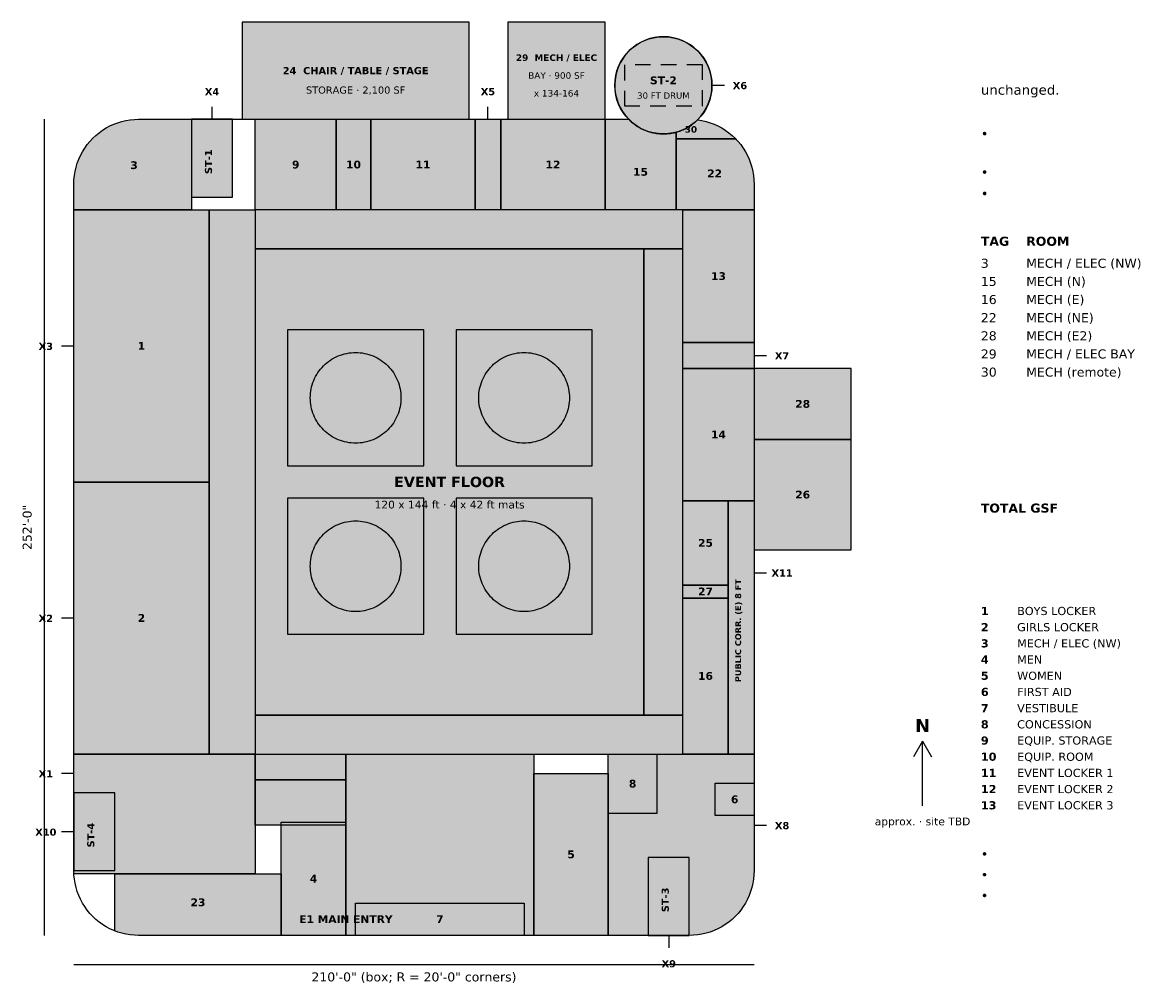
# Model space of a CAD drawing. Header units: feet. Extents: x -16 to 326, y -15 to 282.
import ezdxf
from ezdxf.enums import TextEntityAlignment as Align

# ---------------------------------------------------------------- set-up
doc = ezdxf.new("R2010")
doc.units = ezdxf.units.FT
doc.header["$MEASUREMENT"] = 0
for name, color, linetype in [('A-ANNEX', 7, 'Continuous'), ('A-ANNO-DIMS', 7, 'Continuous'), ('A-ANNO-TEXT', 7, 'Continuous'), ('A-EXIT', 7, 'Continuous'), ('A-ROOM', 7, 'Continuous'), ('A-STAIR', 7, 'Continuous'), ('A-WALL-EXT', 7, 'Continuous')]:
    doc.layers.add(name, color=color, linetype=linetype)
doc.styles.add('KS-BOLD', font='DejaVuSans-Bold.ttf')
doc.styles.add('KS-REG', font='DejaVuSans.ttf')

msp = doc.modelspace()

# ---------------------------------------------------------------- hatches: boundary and pattern name
at = {"layer": 'A-ANNEX', "true_color": 0x8e949b}
for points in [[(122, 252), (122, 282), (52, 282), (52, 252), (122, 252)], [(240, 119.09), (240, 175.09), (210, 175.09), (210, 119.09), (240, 119.09)]]:
    msp.add_hatch(color=7, dxfattribs=at).paths.add_polyline_path(points)
at = {"layer": 'A-ANNEX', "true_color": 0xa55a5a}
msp.add_hatch(color=7, dxfattribs=at).paths.add_polyline_path([(164, 252), (164, 282), (134, 282), (134, 252), (164, 252)])
at = {"layer": 'A-ROOM', "true_color": 0xdad6c9}
for points in [[(0, 224), (0, 232), (0.04, 233.31), (0.17, 234.61), (0.38, 235.9), (0.68, 237.18), (1.06, 238.43), (1.52, 239.65), (2.06, 240.85), (2.68, 242), (3.37, 243.11), (4.13, 244.18), (4.96, 245.19), (5.86, 246.14), (6.81, 247.04), (7.82, 247.87), (8.89, 248.63), (10, 249.32), (11.15, 249.94), (12.35, 250.48), (13.57, 250.94), (14.82, 251.32), (16.1, 251.62), (17.39, 251.83), (18.69, 251.96), (20, 252), (36.33, 252), (36.33, 227.92), (36.33, 224), (0, 224)], [(56, 224), (56, 252), (81, 252), (81, 224), (56, 224)], [(81, 224), (81, 252), (91.71, 252), (91.71, 224), (81, 224)], [(91.71, 224), (91.71, 252), (123.85, 252), (123.85, 224), (91.71, 224)], [(131.85, 224), (131.85, 252), (163.99, 252), (163.99, 224), (131.85, 224)], [(185.92, 224), (163.99, 224), (163.99, 252), (171.29, 252), (171.39, 251.89), (171.66, 251.64), (171.93, 251.39), (172.2, 251.14), (172.48, 250.9), (172.77, 250.67), (173.06, 250.45), (173.36, 250.24), (173.67, 250.03), (173.98, 249.83), (174.29, 249.63), (174.61, 249.45), (174.93, 249.27), (175.26, 249.1), (175.59, 248.94), (175.92, 248.79), (176.26, 248.64), (176.6, 248.51), (176.95, 248.38), (177.29, 248.26), (177.65, 248.15), (178, 248.04), (178.36, 247.95), (178.71, 247.86), (179.07, 247.79), (179.44, 247.72), (179.8, 247.66), (180.16, 247.61), (180.53, 247.57), (180.9, 247.54), (181.26, 247.52), (181.63, 247.5), (182, 247.5), (182.37, 247.5), (182.74, 247.52), (183.1, 247.54), (183.47, 247.57), (183.84, 247.61), (184.2, 247.66), (184.56, 247.72), (184.93, 247.79), (185.29, 247.86), (185.64, 247.95), (185.92, 248.02), (185.92, 224)], [(185.92, 248.02), (186, 248.04), (186.35, 248.15), (186.71, 248.26), (187.05, 248.38), (187.4, 248.51), (187.74, 248.64), (188.08, 248.79), (188.41, 248.94), (188.74, 249.1), (189.07, 249.27), (189.39, 249.45), (189.71, 249.63), (190.02, 249.83), (190.33, 250.03), (190.64, 250.24), (190.94, 250.45), (191.23, 250.67), (191.52, 250.9), (191.8, 251.14), (192.07, 251.39), (192.34, 251.64), (192.55, 251.84), (192.61, 251.83), (193.9, 251.62), (195.18, 251.32), (196.43, 250.94), (197.65, 250.48), (198.85, 249.94), (200, 249.32), (201.11, 248.63), (202.18, 247.87), (203.19, 247.04), (204.14, 246.14), (204.28, 246), (185.92, 246), (185.92, 248.02)], [(185.92, 224), (185.92, 246), (204.28, 246), (205.04, 245.19), (205.87, 244.18), (206.63, 243.11), (207.32, 242), (207.94, 240.85), (208.48, 239.65), (208.94, 238.43), (209.32, 237.18), (209.62, 235.9), (209.83, 234.61), (209.96, 233.31), (210, 232), (210, 224), (185.92, 224)], [(41.75, 140), (0, 140), (0, 224), (41.75, 224), (41.75, 140)], [(188, 183.09), (188, 224), (210, 224), (210, 183.09), (188, 183.09)], [(188, 134.18), (188, 175.09), (210, 175.09), (210, 134.18), (188, 134.18)], [(240, 153.09), (240, 175.09), (210, 175.09), (210, 153.09), (240, 153.09)], [(240, 153.09), (240, 175.09), (210, 175.09), (210, 153.09), (240, 153.09)], [(240, 119.09), (240, 153.09), (210, 153.09), (210, 119.09), (240, 119.09)], [(240, 119.09), (240, 153.09), (210, 153.09), (210, 119.09), (240, 119.09)], [(41.75, 56), (0, 56), (0, 140), (41.75, 140), (41.75, 56)], [(188, 134.18), (202, 134.18), (202, 108.18), (188, 108.18), (188, 134.18)], [(188, 108.18), (202, 108.18), (202, 104.18), (188, 104.18), (188, 108.18)], [(188, 104.18), (202, 104.18), (202, 56), (188, 56), (188, 104.18)], [(165, 56), (180, 56), (180, 37.67), (165, 37.67), (165, 56)], [(165, 50), (165, 0), (142, 0), (142, 50), (165, 50)], [(198, 37), (198, 47), (210, 47), (210, 37), (198, 37)], [(84, 35), (84, 0), (64, 0), (64, 35), (84, 35)], [(64, 19), (64, 0), (20, 0), (18.69, 0.04), (17.39, 0.17), (16.1, 0.38), (14.82, 0.68), (13.57, 1.06), (12.67, 1.4), (12.67, 19), (64, 19)], [(139, 10), (139, 0), (87, 0), (87, 10), (139, 10)]]:
    msp.add_hatch(color=7, dxfattribs=at).paths.add_polyline_path(points)
at = {"layer": 'A-ROOM', "true_color": 0xefede6}
for points in [[(123.85, 224), (123.85, 252), (131.85, 252), (131.85, 224), (123.85, 224)], [(41.75, 224), (56, 224), (56, 56), (41.75, 56), (41.75, 224)], [(188, 175.09), (188, 183.09), (210, 183.09), (210, 175.09), (188, 175.09)], [(202, 56), (202, 134.18), (210, 134.18), (210, 56), (202, 56)], [(56, 19), (0.03, 19), (0, 20), (12.67, 20), (12.67, 44.08), (0, 44.08), (0, 56), (56, 56), (56, 19)], [(56, 56), (84, 56), (84, 48), (56, 48), (56, 56)], [(142, 56), (142, 0), (84, 0), (84, 56), (142, 56)], [(209.96, 18.69), (209.83, 17.39), (209.62, 16.1), (209.32, 14.82), (208.94, 13.57), (208.48, 12.35), (207.94, 11.15), (207.32, 10), (206.63, 8.89), (205.87, 7.82), (205.04, 6.81), (204.14, 5.86), (203.19, 4.96), (202.18, 4.13), (201.11, 3.37), (200, 2.68), (198.85, 2.06), (197.65, 1.52), (196.43, 1.06), (195.18, 0.68), (193.9, 0.38), (192.61, 0.17), (191.31, 0.04), (190, 0), (190, 24.08), (177.33, 24.08), (177.33, 0), (165, 0), (165, 56), (210, 56), (210, 20), (209.96, 18.69)], [(56, 48), (84, 48), (84, 34), (56, 34), (56, 48)]]:
    msp.add_hatch(color=7, dxfattribs=at).paths.add_polyline_path(points)
at = {"layer": 'A-ROOM', "true_color": 0xe9b4b4}
for points in [[(188, 212), (188, 224), (56, 224), (56, 212), (188, 212)], [(188, 68), (188, 212), (176, 212), (176, 68), (188, 68)], [(188, 56), (188, 68), (56, 68), (56, 56), (188, 56)]]:
    msp.add_hatch(color=7, dxfattribs=at).paths.add_polyline_path(points)
at = {"layer": 'A-ROOM', "true_color": 0xead9b5}
msp.add_hatch(color=7, dxfattribs=at).paths.add_polyline_path([(176, 68), (176, 212), (56, 212), (56, 68), (176, 68)])
at = {"layer": 'A-ROOM', "true_color": 0xf4ecd0}
for points in [[(108, 145), (108, 187), (66, 187), (66, 145), (108, 145)], [(160, 145), (160, 187), (118, 187), (118, 145), (160, 145)], [(108, 93), (108, 135), (66, 135), (66, 93), (108, 93)], [(160, 93), (160, 135), (118, 135), (118, 93), (160, 93)]]:
    msp.add_hatch(color=7, dxfattribs=at).paths.add_polyline_path(points)
at = {"layer": 'A-ROOM', "true_color": 0xc93a3a}
for points in [[(101, 166), (100.98, 165.31), (100.93, 164.63), (100.85, 163.95), (100.73, 163.27), (100.58, 162.6), (100.4, 161.94), (100.18, 161.28), (99.93, 160.64), (99.66, 160.01), (99.35, 159.4), (99.01, 158.8), (98.64, 158.22), (98.24, 157.66), (97.82, 157.12), (97.37, 156.6), (96.9, 156.1), (96.4, 155.63), (95.88, 155.18), (95.34, 154.76), (94.78, 154.36), (94.2, 153.99), (93.6, 153.65), (92.99, 153.34), (92.36, 153.07), (91.72, 152.82), (91.06, 152.6), (90.4, 152.42), (89.73, 152.27), (89.05, 152.15), (88.37, 152.07), (87.69, 152.02), (87, 152), (86.31, 152.02), (85.63, 152.07), (84.95, 152.15), (84.27, 152.27), (83.6, 152.42), (82.94, 152.6), (82.28, 152.82), (81.64, 153.07), (81.01, 153.34), (80.4, 153.65), (79.8, 153.99), (79.22, 154.36), (78.66, 154.76), (78.12, 155.18), (77.6, 155.63), (77.1, 156.1), (76.63, 156.6), (76.18, 157.12), (75.76, 157.66), (75.36, 158.22), (74.99, 158.8), (74.65, 159.4), (74.34, 160.01), (74.07, 160.64), (73.82, 161.28), (73.6, 161.94), (73.42, 162.6), (73.27, 163.27), (73.15, 163.95), (73.07, 164.63), (73.02, 165.31), (73, 166), (73.02, 166.69), (73.07, 167.37), (73.15, 168.05), (73.27, 168.73), (73.42, 169.4), (73.6, 170.06), (73.82, 170.72), (74.07, 171.36), (74.34, 171.99), (74.65, 172.6), (74.99, 173.2), (75.36, 173.78), (75.76, 174.34), (76.18, 174.88), (76.63, 175.4), (77.1, 175.9), (77.6, 176.37), (78.12, 176.82), (78.66, 177.24), (79.22, 177.64), (79.8, 178.01), (80.4, 178.35), (81.01, 178.66), (81.64, 178.93), (82.28, 179.18), (82.94, 179.4), (83.6, 179.58), (84.27, 179.73), (84.95, 179.85), (85.63, 179.93), (86.31, 179.98), (87, 180), (87.69, 179.98), (88.37, 179.93), (89.05, 179.85), (89.73, 179.73), (90.4, 179.58), (91.06, 179.4), (91.72, 179.18), (92.36, 178.93), (92.99, 178.66), (93.6, 178.35), (94.2, 178.01), (94.78, 177.64), (95.34, 177.24), (95.88, 176.82), (96.4, 176.37), (96.9, 175.9), (97.37, 175.4), (97.82, 174.88), (98.24, 174.34), (98.64, 173.78), (99.01, 173.2), (99.35, 172.6), (99.66, 171.99), (99.93, 171.36), (100.18, 170.72), (100.4, 170.06), (100.58, 169.4), (100.73, 168.73), (100.85, 168.05), (100.93, 167.37), (100.98, 166.69), (101, 166)], [(153, 166), (152.98, 165.31), (152.93, 164.63), (152.85, 163.95), (152.73, 163.27), (152.58, 162.6), (152.4, 161.94), (152.18, 161.28), (151.93, 160.64), (151.66, 160.01), (151.35, 159.4), (151.01, 158.8), (150.64, 158.22), (150.24, 157.66), (149.82, 157.12), (149.37, 156.6), (148.9, 156.1), (148.4, 155.63), (147.88, 155.18), (147.34, 154.76), (146.78, 154.36), (146.2, 153.99), (145.6, 153.65), (144.99, 153.34), (144.36, 153.07), (143.72, 152.82), (143.06, 152.6), (142.4, 152.42), (141.73, 152.27), (141.05, 152.15), (140.37, 152.07), (139.69, 152.02), (139, 152), (138.31, 152.02), (137.63, 152.07), (136.95, 152.15), (136.27, 152.27), (135.6, 152.42), (134.94, 152.6), (134.28, 152.82), (133.64, 153.07), (133.01, 153.34), (132.4, 153.65), (131.8, 153.99), (131.22, 154.36), (130.66, 154.76), (130.12, 155.18), (129.6, 155.63), (129.1, 156.1), (128.63, 156.6), (128.18, 157.12), (127.76, 157.66), (127.36, 158.22), (126.99, 158.8), (126.65, 159.4), (126.34, 160.01), (126.07, 160.64), (125.82, 161.28), (125.6, 161.94), (125.42, 162.6), (125.27, 163.27), (125.15, 163.95), (125.07, 164.63), (125.02, 165.31), (125, 166), (125.02, 166.69), (125.07, 167.37), (125.15, 168.05), (125.27, 168.73), (125.42, 169.4), (125.6, 170.06), (125.82, 170.72), (126.07, 171.36), (126.34, 171.99), (126.65, 172.6), (126.99, 173.2), (127.36, 173.78), (127.76, 174.34), (128.18, 174.88), (128.63, 175.4), (129.1, 175.9), (129.6, 176.37), (130.12, 176.82), (130.66, 177.24), (131.22, 177.64), (131.8, 178.01), (132.4, 178.35), (133.01, 178.66), (133.64, 178.93), (134.28, 179.18), (134.94, 179.4), (135.6, 179.58), (136.27, 179.73), (136.95, 179.85), (137.63, 179.93), (138.31, 179.98), (139, 180), (139.69, 179.98), (140.37, 179.93), (141.05, 179.85), (141.73, 179.73), (142.4, 179.58), (143.06, 179.4), (143.72, 179.18), (144.36, 178.93), (144.99, 178.66), (145.6, 178.35), (146.2, 178.01), (146.78, 177.64), (147.34, 177.24), (147.88, 176.82), (148.4, 176.37), (148.9, 175.9), (149.37, 175.4), (149.82, 174.88), (150.24, 174.34), (150.64, 173.78), (151.01, 173.2), (151.35, 172.6), (151.66, 171.99), (151.93, 171.36), (152.18, 170.72), (152.4, 170.06), (152.58, 169.4), (152.73, 168.73), (152.85, 168.05), (152.93, 167.37), (152.98, 166.69), (153, 166)], [(101, 114), (100.98, 113.31), (100.93, 112.63), (100.85, 111.95), (100.73, 111.27), (100.58, 110.6), (100.4, 109.94), (100.18, 109.28), (99.93, 108.64), (99.66, 108.01), (99.35, 107.4), (99.01, 106.8), (98.64, 106.22), (98.24, 105.66), (97.82, 105.12), (97.37, 104.6), (96.9, 104.1), (96.4, 103.63), (95.88, 103.18), (95.34, 102.76), (94.78, 102.36), (94.2, 101.99), (93.6, 101.65), (92.99, 101.34), (92.36, 101.07), (91.72, 100.82), (91.06, 100.6), (90.4, 100.42), (89.73, 100.27), (89.05, 100.15), (88.37, 100.07), (87.69, 100.02), (87, 100), (86.31, 100.02), (85.63, 100.07), (84.95, 100.15), (84.27, 100.27), (83.6, 100.42), (82.94, 100.6), (82.28, 100.82), (81.64, 101.07), (81.01, 101.34), (80.4, 101.65), (79.8, 101.99), (79.22, 102.36), (78.66, 102.76), (78.12, 103.18), (77.6, 103.63), (77.1, 104.1), (76.63, 104.6), (76.18, 105.12), (75.76, 105.66), (75.36, 106.22), (74.99, 106.8), (74.65, 107.4), (74.34, 108.01), (74.07, 108.64), (73.82, 109.28), (73.6, 109.94), (73.42, 110.6), (73.27, 111.27), (73.15, 111.95), (73.07, 112.63), (73.02, 113.31), (73, 114), (73.02, 114.69), (73.07, 115.37), (73.15, 116.05), (73.27, 116.73), (73.42, 117.4), (73.6, 118.06), (73.82, 118.72), (74.07, 119.36), (74.34, 119.99), (74.65, 120.6), (74.99, 121.2), (75.36, 121.78), (75.76, 122.34), (76.18, 122.88), (76.63, 123.4), (77.1, 123.9), (77.6, 124.37), (78.12, 124.82), (78.66, 125.24), (79.22, 125.64), (79.8, 126.01), (80.4, 126.35), (81.01, 126.66), (81.64, 126.93), (82.28, 127.18), (82.94, 127.4), (83.6, 127.58), (84.27, 127.73), (84.95, 127.85), (85.63, 127.93), (86.31, 127.98), (87, 128), (87.69, 127.98), (88.37, 127.93), (89.05, 127.85), (89.73, 127.73), (90.4, 127.58), (91.06, 127.4), (91.72, 127.18), (92.36, 126.93), (92.99, 126.66), (93.6, 126.35), (94.2, 126.01), (94.78, 125.64), (95.34, 125.24), (95.88, 124.82), (96.4, 124.37), (96.9, 123.9), (97.37, 123.4), (97.82, 122.88), (98.24, 122.34), (98.64, 121.78), (99.01, 121.2), (99.35, 120.6), (99.66, 119.99), (99.93, 119.36), (100.18, 118.72), (100.4, 118.06), (100.58, 117.4), (100.73, 116.73), (100.85, 116.05), (100.93, 115.37), (100.98, 114.69), (101, 114)], [(153, 114), (152.98, 113.31), (152.93, 112.63), (152.85, 111.95), (152.73, 111.27), (152.58, 110.6), (152.4, 109.94), (152.18, 109.28), (151.93, 108.64), (151.66, 108.01), (151.35, 107.4), (151.01, 106.8), (150.64, 106.22), (150.24, 105.66), (149.82, 105.12), (149.37, 104.6), (148.9, 104.1), (148.4, 103.63), (147.88, 103.18), (147.34, 102.76), (146.78, 102.36), (146.2, 101.99), (145.6, 101.65), (144.99, 101.34), (144.36, 101.07), (143.72, 100.82), (143.06, 100.6), (142.4, 100.42), (141.73, 100.27), (141.05, 100.15), (140.37, 100.07), (139.69, 100.02), (139, 100), (138.31, 100.02), (137.63, 100.07), (136.95, 100.15), (136.27, 100.27), (135.6, 100.42), (134.94, 100.6), (134.28, 100.82), (133.64, 101.07), (133.01, 101.34), (132.4, 101.65), (131.8, 101.99), (131.22, 102.36), (130.66, 102.76), (130.12, 103.18), (129.6, 103.63), (129.1, 104.1), (128.63, 104.6), (128.18, 105.12), (127.76, 105.66), (127.36, 106.22), (126.99, 106.8), (126.65, 107.4), (126.34, 108.01), (126.07, 108.64), (125.82, 109.28), (125.6, 109.94), (125.42, 110.6), (125.27, 111.27), (125.15, 111.95), (125.07, 112.63), (125.02, 113.31), (125, 114), (125.02, 114.69), (125.07, 115.37), (125.15, 116.05), (125.27, 116.73), (125.42, 117.4), (125.6, 118.06), (125.82, 118.72), (126.07, 119.36), (126.34, 119.99), (126.65, 120.6), (126.99, 121.2), (127.36, 121.78), (127.76, 122.34), (128.18, 122.88), (128.63, 123.4), (129.1, 123.9), (129.6, 124.37), (130.12, 124.82), (130.66, 125.24), (131.22, 125.64), (131.8, 126.01), (132.4, 126.35), (133.01, 126.66), (133.64, 126.93), (134.28, 127.18), (134.94, 127.4), (135.6, 127.58), (136.27, 127.73), (136.95, 127.85), (137.63, 127.93), (138.31, 127.98), (139, 128), (139.69, 127.98), (140.37, 127.93), (141.05, 127.85), (141.73, 127.73), (142.4, 127.58), (143.06, 127.4), (143.72, 127.18), (144.36, 126.93), (144.99, 126.66), (145.6, 126.35), (146.2, 126.01), (146.78, 125.64), (147.34, 125.24), (147.88, 124.82), (148.4, 124.37), (148.9, 123.9), (149.37, 123.4), (149.82, 122.88), (150.24, 122.34), (150.64, 121.78), (151.01, 121.2), (151.35, 120.6), (151.66, 119.99), (151.93, 119.36), (152.18, 118.72), (152.4, 118.06), (152.58, 117.4), (152.73, 116.73), (152.85, 116.05), (152.93, 115.37), (152.98, 114.69), (153, 114)]]:
    msp.add_hatch(color=7, dxfattribs=at).paths.add_polyline_path(points)
at = {"layer": 'A-STAIR', "true_color": 0xb9b3a0}
h = msp.add_hatch(color=7, dxfattribs=at)
edge = h.paths.add_edge_path()
edge.add_arc((182, 262.5), 15, 0, 360)
for points in [[(49, 227.92), (49, 252), (36.33, 252), (36.33, 227.92), (49, 227.92)], [(12.67, 20), (12.67, 44.08), (0, 44.08), (0, 20), (12.67, 20)], [(190, 0), (190, 24.08), (177.33, 24.08), (177.33, 0), (190, 0)]]:
    msp.add_hatch(color=7, dxfattribs=at).paths.add_polyline_path(points)

# ---------------------------------------------------------------- linework, layer by layer
at = {"layer": 'A-ANNEX'}
for points in [[(122, 252), (122, 282), (52, 282), (52, 252), (122, 252)], [(164, 252), (164, 282), (134, 282), (134, 252), (164, 252)], [(240, 119.09), (240, 175.09), (210, 175.09), (210, 119.09), (240, 119.09)]]:
    msp.add_lwpolyline(points, close=True, dxfattribs=at)
at = {"layer": 'A-ANNO-DIMS'}
for p, q in [((-9, 0), (-9, 252)), ((0, -9), (210, -9))]:
    msp.add_line(p, q, dxfattribs=at)
at = {"layer": 'A-ANNO-TEXT'}
for p, q in [((262, 60), (259.2, 55.2)), ((262, 40), (262, 60)), ((262, 60), (264.8, 55.2))]:
    msp.add_line(p, q, dxfattribs=at)
at = {"layer": 'A-EXIT'}
for p, q in [((197, 262.5), (200.84, 262.5)), ((42.67, 252), (42.67, 255.84)), ((127.85, 252), (127.85, 255.84)), ((0, 182), (-3.84, 182)), ((210, 179.09), (213.84, 179.09)), ((210, 112), (213.84, 112)), ((0, 98), (-3.84, 98)), ((0, 50), (-3.84, 50)), ((0, 32), (-3.84, 32)), ((210, 34), (213.84, 34)), ((183.67, 0), (183.67, -3.84))]:
    msp.add_line(p, q, dxfattribs=at)
at = {"layer": 'A-ROOM'}
for points in [[(0, 224), (0, 232), (0.04, 233.31), (0.17, 234.61), (0.38, 235.9), (0.68, 237.18), (1.06, 238.43), (1.52, 239.65), (2.06, 240.85), (2.68, 242), (3.37, 243.11), (4.13, 244.18), (4.96, 245.19), (5.86, 246.14), (6.81, 247.04), (7.82, 247.87), (8.89, 248.63), (10, 249.32), (11.15, 249.94), (12.35, 250.48), (13.57, 250.94), (14.82, 251.32), (16.1, 251.62), (17.39, 251.83), (18.69, 251.96), (20, 252), (36.33, 252), (36.33, 227.92), (36.33, 224), (0, 224)], [(56, 224), (56, 252), (81, 252), (81, 224), (56, 224)], [(81, 224), (81, 252), (91.71, 252), (91.71, 224), (81, 224)], [(91.71, 224), (91.71, 252), (123.85, 252), (123.85, 224), (91.71, 224)], [(123.85, 224), (123.85, 252), (131.85, 252), (131.85, 224), (123.85, 224)], [(131.85, 224), (131.85, 252), (163.99, 252), (163.99, 224), (131.85, 224)], [(185.92, 224), (163.99, 224), (163.99, 252), (171.29, 252), (171.39, 251.89), (171.66, 251.64), (171.93, 251.39), (172.2, 251.14), (172.48, 250.9), (172.77, 250.67), (173.06, 250.45), (173.36, 250.24), (173.67, 250.03), (173.98, 249.83), (174.29, 249.63), (174.61, 249.45), (174.93, 249.27), (175.26, 249.1), (175.59, 248.94), (175.92, 248.79), (176.26, 248.64), (176.6, 248.51), (176.95, 248.38), (177.29, 248.26), (177.65, 248.15), (178, 248.04), (178.36, 247.95), (178.71, 247.86), (179.07, 247.79), (179.44, 247.72), (179.8, 247.66), (180.16, 247.61), (180.53, 247.57), (180.9, 247.54), (181.26, 247.52), (181.63, 247.5), (182, 247.5), (182.37, 247.5), (182.74, 247.52), (183.1, 247.54), (183.47, 247.57), (183.84, 247.61), (184.2, 247.66), (184.56, 247.72), (184.93, 247.79), (185.29, 247.86), (185.64, 247.95), (185.92, 248.02), (185.92, 224)], [(185.92, 248.02), (186, 248.04), (186.35, 248.15), (186.71, 248.26), (187.05, 248.38), (187.4, 248.51), (187.74, 248.64), (188.08, 248.79), (188.41, 248.94), (188.74, 249.1), (189.07, 249.27), (189.39, 249.45), (189.71, 249.63), (190.02, 249.83), (190.33, 250.03), (190.64, 250.24), (190.94, 250.45), (191.23, 250.67), (191.52, 250.9), (191.8, 251.14), (192.07, 251.39), (192.34, 251.64), (192.55, 251.84), (192.61, 251.83), (193.9, 251.62), (195.18, 251.32), (196.43, 250.94), (197.65, 250.48), (198.85, 249.94), (200, 249.32), (201.11, 248.63), (202.18, 247.87), (203.19, 247.04), (204.14, 246.14), (204.28, 246), (185.92, 246), (185.92, 248.02)], [(185.92, 224), (185.92, 246), (204.28, 246), (205.04, 245.19), (205.87, 244.18), (206.63, 243.11), (207.32, 242), (207.94, 240.85), (208.48, 239.65), (208.94, 238.43), (209.32, 237.18), (209.62, 235.9), (209.83, 234.61), (209.96, 233.31), (210, 232), (210, 224), (185.92, 224)], [(41.75, 140), (0, 140), (0, 224), (41.75, 224), (41.75, 140)], [(41.75, 224), (56, 224), (56, 56), (41.75, 56), (41.75, 224)], [(188, 212), (188, 224), (56, 224), (56, 212), (188, 212)], [(188, 183.09), (188, 224), (210, 224), (210, 183.09), (188, 183.09)], [(176, 68), (176, 212), (56, 212), (56, 68), (176, 68)], [(188, 68), (188, 212), (176, 212), (176, 68), (188, 68)], [(108, 145), (108, 187), (66, 187), (66, 145), (108, 145)], [(160, 145), (160, 187), (118, 187), (118, 145), (160, 145)], [(188, 175.09), (188, 183.09), (210, 183.09), (210, 175.09), (188, 175.09)], [(101, 166), (100.98, 165.31), (100.93, 164.63), (100.85, 163.95), (100.73, 163.27), (100.58, 162.6), (100.4, 161.94), (100.18, 161.28), (99.93, 160.64), (99.66, 160.01), (99.35, 159.4), (99.01, 158.8), (98.64, 158.22), (98.24, 157.66), (97.82, 157.12), (97.37, 156.6), (96.9, 156.1), (96.4, 155.63), (95.88, 155.18), (95.34, 154.76), (94.78, 154.36), (94.2, 153.99), (93.6, 153.65), (92.99, 153.34), (92.36, 153.07), (91.72, 152.82), (91.06, 152.6), (90.4, 152.42), (89.73, 152.27), (89.05, 152.15), (88.37, 152.07), (87.69, 152.02), (87, 152), (86.31, 152.02), (85.63, 152.07), (84.95, 152.15), (84.27, 152.27), (83.6, 152.42), (82.94, 152.6), (82.28, 152.82), (81.64, 153.07), (81.01, 153.34), (80.4, 153.65), (79.8, 153.99), (79.22, 154.36), (78.66, 154.76), (78.12, 155.18), (77.6, 155.63), (77.1, 156.1), (76.63, 156.6), (76.18, 157.12), (75.76, 157.66), (75.36, 158.22), (74.99, 158.8), (74.65, 159.4), (74.34, 160.01), (74.07, 160.64), (73.82, 161.28), (73.6, 161.94), (73.42, 162.6), (73.27, 163.27), (73.15, 163.95), (73.07, 164.63), (73.02, 165.31), (73, 166), (73.02, 166.69), (73.07, 167.37), (73.15, 168.05), (73.27, 168.73), (73.42, 169.4), (73.6, 170.06), (73.82, 170.72), (74.07, 171.36), (74.34, 171.99), (74.65, 172.6), (74.99, 173.2), (75.36, 173.78), (75.76, 174.34), (76.18, 174.88), (76.63, 175.4), (77.1, 175.9), (77.6, 176.37), (78.12, 176.82), (78.66, 177.24), (79.22, 177.64), (79.8, 178.01), (80.4, 178.35), (81.01, 178.66), (81.64, 178.93), (82.28, 179.18), (82.94, 179.4), (83.6, 179.58), (84.27, 179.73), (84.95, 179.85), (85.63, 179.93), (86.31, 179.98), (87, 180), (87.69, 179.98), (88.37, 179.93), (89.05, 179.85), (89.73, 179.73), (90.4, 179.58), (91.06, 179.4), (91.72, 179.18), (92.36, 178.93), (92.99, 178.66), (93.6, 178.35), (94.2, 178.01), (94.78, 177.64), (95.34, 177.24), (95.88, 176.82), (96.4, 176.37), (96.9, 175.9), (97.37, 175.4), (97.82, 174.88), (98.24, 174.34), (98.64, 173.78), (99.01, 173.2), (99.35, 172.6), (99.66, 171.99), (99.93, 171.36), (100.18, 170.72), (100.4, 170.06), (100.58, 169.4), (100.73, 168.73), (100.85, 168.05), (100.93, 167.37), (100.98, 166.69), (101, 166)], [(153, 166), (152.98, 165.31), (152.93, 164.63), (152.85, 163.95), (152.73, 163.27), (152.58, 162.6), (152.4, 161.94), (152.18, 161.28), (151.93, 160.64), (151.66, 160.01), (151.35, 159.4), (151.01, 158.8), (150.64, 158.22), (150.24, 157.66), (149.82, 157.12), (149.37, 156.6), (148.9, 156.1), (148.4, 155.63), (147.88, 155.18), (147.34, 154.76), (146.78, 154.36), (146.2, 153.99), (145.6, 153.65), (144.99, 153.34), (144.36, 153.07), (143.72, 152.82), (143.06, 152.6), (142.4, 152.42), (141.73, 152.27), (141.05, 152.15), (140.37, 152.07), (139.69, 152.02), (139, 152), (138.31, 152.02), (137.63, 152.07), (136.95, 152.15), (136.27, 152.27), (135.6, 152.42), (134.94, 152.6), (134.28, 152.82), (133.64, 153.07), (133.01, 153.34), (132.4, 153.65), (131.8, 153.99), (131.22, 154.36), (130.66, 154.76), (130.12, 155.18), (129.6, 155.63), (129.1, 156.1), (128.63, 156.6), (128.18, 157.12), (127.76, 157.66), (127.36, 158.22), (126.99, 158.8), (126.65, 159.4), (126.34, 160.01), (126.07, 160.64), (125.82, 161.28), (125.6, 161.94), (125.42, 162.6), (125.27, 163.27), (125.15, 163.95), (125.07, 164.63), (125.02, 165.31), (125, 166), (125.02, 166.69), (125.07, 167.37), (125.15, 168.05), (125.27, 168.73), (125.42, 169.4), (125.6, 170.06), (125.82, 170.72), (126.07, 171.36), (126.34, 171.99), (126.65, 172.6), (126.99, 173.2), (127.36, 173.78), (127.76, 174.34), (128.18, 174.88), (128.63, 175.4), (129.1, 175.9), (129.6, 176.37), (130.12, 176.82), (130.66, 177.24), (131.22, 177.64), (131.8, 178.01), (132.4, 178.35), (133.01, 178.66), (133.64, 178.93), (134.28, 179.18), (134.94, 179.4), (135.6, 179.58), (136.27, 179.73), (136.95, 179.85), (137.63, 179.93), (138.31, 179.98), (139, 180), (139.69, 179.98), (140.37, 179.93), (141.05, 179.85), (141.73, 179.73), (142.4, 179.58), (143.06, 179.4), (143.72, 179.18), (144.36, 178.93), (144.99, 178.66), (145.6, 178.35), (146.2, 178.01), (146.78, 177.64), (147.34, 177.24), (147.88, 176.82), (148.4, 176.37), (148.9, 175.9), (149.37, 175.4), (149.82, 174.88), (150.24, 174.34), (150.64, 173.78), (151.01, 173.2), (151.35, 172.6), (151.66, 171.99), (151.93, 171.36), (152.18, 170.72), (152.4, 170.06), (152.58, 169.4), (152.73, 168.73), (152.85, 168.05), (152.93, 167.37), (152.98, 166.69), (153, 166)], [(188, 134.18), (188, 175.09), (210, 175.09), (210, 134.18), (188, 134.18)], [(240, 153.09), (240, 175.09), (210, 175.09), (210, 153.09), (240, 153.09)], [(240, 153.09), (240, 175.09), (210, 175.09), (210, 153.09), (240, 153.09)], [(240, 119.09), (240, 153.09), (210, 153.09), (210, 119.09), (240, 119.09)], [(240, 119.09), (240, 153.09), (210, 153.09), (210, 119.09), (240, 119.09)], [(41.75, 56), (0, 56), (0, 140), (41.75, 140), (41.75, 56)], [(108, 93), (108, 135), (66, 135), (66, 93), (108, 93)], [(160, 93), (160, 135), (118, 135), (118, 93), (160, 93)], [(188, 134.18), (202, 134.18), (202, 108.18), (188, 108.18), (188, 134.18)], [(202, 56), (202, 134.18), (210, 134.18), (210, 56), (202, 56)], [(101, 114), (100.98, 113.31), (100.93, 112.63), (100.85, 111.95), (100.73, 111.27), (100.58, 110.6), (100.4, 109.94), (100.18, 109.28), (99.93, 108.64), (99.66, 108.01), (99.35, 107.4), (99.01, 106.8), (98.64, 106.22), (98.24, 105.66), (97.82, 105.12), (97.37, 104.6), (96.9, 104.1), (96.4, 103.63), (95.88, 103.18), (95.34, 102.76), (94.78, 102.36), (94.2, 101.99), (93.6, 101.65), (92.99, 101.34), (92.36, 101.07), (91.72, 100.82), (91.06, 100.6), (90.4, 100.42), (89.73, 100.27), (89.05, 100.15), (88.37, 100.07), (87.69, 100.02), (87, 100), (86.31, 100.02), (85.63, 100.07), (84.95, 100.15), (84.27, 100.27), (83.6, 100.42), (82.94, 100.6), (82.28, 100.82), (81.64, 101.07), (81.01, 101.34), (80.4, 101.65), (79.8, 101.99), (79.22, 102.36), (78.66, 102.76), (78.12, 103.18), (77.6, 103.63), (77.1, 104.1), (76.63, 104.6), (76.18, 105.12), (75.76, 105.66), (75.36, 106.22), (74.99, 106.8), (74.65, 107.4), (74.34, 108.01), (74.07, 108.64), (73.82, 109.28), (73.6, 109.94), (73.42, 110.6), (73.27, 111.27), (73.15, 111.95), (73.07, 112.63), (73.02, 113.31), (73, 114), (73.02, 114.69), (73.07, 115.37), (73.15, 116.05), (73.27, 116.73), (73.42, 117.4), (73.6, 118.06), (73.82, 118.72), (74.07, 119.36), (74.34, 119.99), (74.65, 120.6), (74.99, 121.2), (75.36, 121.78), (75.76, 122.34), (76.18, 122.88), (76.63, 123.4), (77.1, 123.9), (77.6, 124.37), (78.12, 124.82), (78.66, 125.24), (79.22, 125.64), (79.8, 126.01), (80.4, 126.35), (81.01, 126.66), (81.64, 126.93), (82.28, 127.18), (82.94, 127.4), (83.6, 127.58), (84.27, 127.73), (84.95, 127.85), (85.63, 127.93), (86.31, 127.98), (87, 128), (87.69, 127.98), (88.37, 127.93), (89.05, 127.85), (89.73, 127.73), (90.4, 127.58), (91.06, 127.4), (91.72, 127.18), (92.36, 126.93), (92.99, 126.66), (93.6, 126.35), (94.2, 126.01), (94.78, 125.64), (95.34, 125.24), (95.88, 124.82), (96.4, 124.37), (96.9, 123.9), (97.37, 123.4), (97.82, 122.88), (98.24, 122.34), (98.64, 121.78), (99.01, 121.2), (99.35, 120.6), (99.66, 119.99), (99.93, 119.36), (100.18, 118.72), (100.4, 118.06), (100.58, 117.4), (100.73, 116.73), (100.85, 116.05), (100.93, 115.37), (100.98, 114.69), (101, 114)], [(153, 114), (152.98, 113.31), (152.93, 112.63), (152.85, 111.95), (152.73, 111.27), (152.58, 110.6), (152.4, 109.94), (152.18, 109.28), (151.93, 108.64), (151.66, 108.01), (151.35, 107.4), (151.01, 106.8), (150.64, 106.22), (150.24, 105.66), (149.82, 105.12), (149.37, 104.6), (148.9, 104.1), (148.4, 103.63), (147.88, 103.18), (147.34, 102.76), (146.78, 102.36), (146.2, 101.99), (145.6, 101.65), (144.99, 101.34), (144.36, 101.07), (143.72, 100.82), (143.06, 100.6), (142.4, 100.42), (141.73, 100.27), (141.05, 100.15), (140.37, 100.07), (139.69, 100.02), (139, 100), (138.31, 100.02), (137.63, 100.07), (136.95, 100.15), (136.27, 100.27), (135.6, 100.42), (134.94, 100.6), (134.28, 100.82), (133.64, 101.07), (133.01, 101.34), (132.4, 101.65), (131.8, 101.99), (131.22, 102.36), (130.66, 102.76), (130.12, 103.18), (129.6, 103.63), (129.1, 104.1), (128.63, 104.6), (128.18, 105.12), (127.76, 105.66), (127.36, 106.22), (126.99, 106.8), (126.65, 107.4), (126.34, 108.01), (126.07, 108.64), (125.82, 109.28), (125.6, 109.94), (125.42, 110.6), (125.27, 111.27), (125.15, 111.95), (125.07, 112.63), (125.02, 113.31), (125, 114), (125.02, 114.69), (125.07, 115.37), (125.15, 116.05), (125.27, 116.73), (125.42, 117.4), (125.6, 118.06), (125.82, 118.72), (126.07, 119.36), (126.34, 119.99), (126.65, 120.6), (126.99, 121.2), (127.36, 121.78), (127.76, 122.34), (128.18, 122.88), (128.63, 123.4), (129.1, 123.9), (129.6, 124.37), (130.12, 124.82), (130.66, 125.24), (131.22, 125.64), (131.8, 126.01), (132.4, 126.35), (133.01, 126.66), (133.64, 126.93), (134.28, 127.18), (134.94, 127.4), (135.6, 127.58), (136.27, 127.73), (136.95, 127.85), (137.63, 127.93), (138.31, 127.98), (139, 128), (139.69, 127.98), (140.37, 127.93), (141.05, 127.85), (141.73, 127.73), (142.4, 127.58), (143.06, 127.4), (143.72, 127.18), (144.36, 126.93), (144.99, 126.66), (145.6, 126.35), (146.2, 126.01), (146.78, 125.64), (147.34, 125.24), (147.88, 124.82), (148.4, 124.37), (148.9, 123.9), (149.37, 123.4), (149.82, 122.88), (150.24, 122.34), (150.64, 121.78), (151.01, 121.2), (151.35, 120.6), (151.66, 119.99), (151.93, 119.36), (152.18, 118.72), (152.4, 118.06), (152.58, 117.4), (152.73, 116.73), (152.85, 116.05), (152.93, 115.37), (152.98, 114.69), (153, 114)], [(188, 108.18), (202, 108.18), (202, 104.18), (188, 104.18), (188, 108.18)], [(188, 104.18), (202, 104.18), (202, 56), (188, 56), (188, 104.18)], [(188, 56), (188, 68), (56, 68), (56, 56), (188, 56)], [(56, 19), (0.03, 19), (0, 20), (12.67, 20), (12.67, 44.08), (0, 44.08), (0, 56), (56, 56), (56, 19)], [(56, 56), (84, 56), (84, 48), (56, 48), (56, 56)], [(142, 56), (142, 0), (84, 0), (84, 56), (142, 56)], [(209.96, 18.69), (209.83, 17.39), (209.62, 16.1), (209.32, 14.82), (208.94, 13.57), (208.48, 12.35), (207.94, 11.15), (207.32, 10), (206.63, 8.89), (205.87, 7.82), (205.04, 6.81), (204.14, 5.86), (203.19, 4.96), (202.18, 4.13), (201.11, 3.37), (200, 2.68), (198.85, 2.06), (197.65, 1.52), (196.43, 1.06), (195.18, 0.68), (193.9, 0.38), (192.61, 0.17), (191.31, 0.04), (190, 0), (190, 24.08), (177.33, 24.08), (177.33, 0), (165, 0), (165, 56), (210, 56), (210, 20), (209.96, 18.69)], [(165, 56), (180, 56), (180, 37.67), (165, 37.67), (165, 56)], [(56, 48), (84, 48), (84, 34), (56, 34), (56, 48)], [(165, 50), (165, 0), (142, 0), (142, 50), (165, 50)], [(198, 37), (198, 47), (210, 47), (210, 37), (198, 37)], [(84, 35), (84, 0), (64, 0), (64, 35), (84, 35)], [(64, 19), (64, 0), (20, 0), (18.69, 0.04), (17.39, 0.17), (16.1, 0.38), (14.82, 0.68), (13.57, 1.06), (12.67, 1.4), (12.67, 19), (64, 19)], [(139, 10), (139, 0), (87, 0), (87, 10), (139, 10)]]:
    msp.add_lwpolyline(points, close=True, dxfattribs=at)
at = {"layer": 'A-STAIR'}
for p, q in [((170.04, 268.83), (169.96, 268.83)), ((169.96, 268.83), (169.96, 264.03)), ((178.04, 268.83), (173.24, 268.83)), ((186.04, 268.83), (181.24, 268.83)), ((194.04, 268.83), (189.24, 268.83)), ((194.04, 264.17), (194.04, 268.83)), ((169.96, 260.83), (169.96, 256.17)), ((194.04, 256.17), (194.04, 260.97)), ((169.96, 256.17), (174.76, 256.17)), ((177.96, 256.17), (182.76, 256.17)), ((185.96, 256.17), (190.76, 256.17)), ((193.96, 256.17), (194.04, 256.17))]:
    msp.add_line(p, q, dxfattribs=at)
for points in [[(49, 227.92), (49, 252), (36.33, 252), (36.33, 227.92), (49, 227.92)], [(12.67, 20), (12.67, 44.08), (0, 44.08), (0, 20), (12.67, 20)], [(190, 0), (190, 24.08), (177.33, 24.08), (177.33, 0), (190, 0)]]:
    msp.add_lwpolyline(points, close=True, dxfattribs=at)
msp.add_circle((182, 262.5), 15, dxfattribs=at)
at = {"layer": 'A-WALL-EXT'}
for p, q in [((10, 249.32), (11.15, 249.94)), ((11.15, 249.94), (12.35, 250.48)), ((12.35, 250.48), (13.57, 250.94)), ((13.57, 250.94), (14.82, 251.32)), ((14.82, 251.32), (16.1, 251.62)), ((16.1, 251.62), (17.39, 251.83)), ((17.39, 251.83), (18.69, 251.96)), ((18.69, 251.96), (20, 252)), ((20, 252), (171.29, 252)), ((192.61, 251.83), (193.9, 251.62)), ((193.9, 251.62), (195.18, 251.32)), ((195.18, 251.32), (196.43, 250.94)), ((196.43, 250.94), (197.65, 250.48)), ((197.65, 250.48), (198.85, 249.94)), ((198.85, 249.94), (200, 249.32)), ((5.86, 246.14), (6.81, 247.04)), ((6.81, 247.04), (7.82, 247.87)), ((7.82, 247.87), (8.89, 248.63)), ((8.89, 248.63), (10, 249.32)), ((200, 249.32), (201.11, 248.63)), ((201.11, 248.63), (202.18, 247.87)), ((202.18, 247.87), (203.19, 247.04)), ((203.19, 247.04), (204.14, 246.14)), ((2.68, 242), (3.37, 243.11)), ((3.37, 243.11), (4.13, 244.18)), ((4.13, 244.18), (4.96, 245.19)), ((4.96, 245.19), (5.86, 246.14)), ((204.14, 246.14), (205.04, 245.19)), ((205.04, 245.19), (205.87, 244.18)), ((205.87, 244.18), (206.63, 243.11)), ((206.63, 243.11), (207.32, 242)), ((1.06, 238.43), (1.52, 239.65)), ((1.52, 239.65), (2.06, 240.85)), ((2.06, 240.85), (2.68, 242)), ((207.32, 242), (207.94, 240.85)), ((207.94, 240.85), (208.48, 239.65)), ((208.48, 239.65), (208.94, 238.43)), ((0.38, 235.9), (0.68, 237.18)), ((0.68, 237.18), (1.06, 238.43)), ((208.94, 238.43), (209.32, 237.18)), ((209.32, 237.18), (209.62, 235.9)), ((0, 232), (0.04, 233.31)), ((0.04, 233.31), (0.17, 234.61)), ((0.17, 234.61), (0.38, 235.9)), ((209.62, 235.9), (209.83, 234.61)), ((209.83, 234.61), (209.96, 233.31)), ((209.96, 233.31), (210, 232)), ((0, 20), (0, 232)), ((210, 232), (210, 20)), ((0.04, 18.69), (0, 20)), ((0.17, 17.39), (0.04, 18.69)), ((0.38, 16.1), (0.17, 17.39)), ((209.83, 17.39), (209.62, 16.1)), ((209.96, 18.69), (209.83, 17.39)), ((210, 20), (209.96, 18.69)), ((0.68, 14.82), (0.38, 16.1)), ((1.06, 13.57), (0.68, 14.82)), ((209.32, 14.82), (208.94, 13.57)), ((209.62, 16.1), (209.32, 14.82)), ((1.52, 12.35), (1.06, 13.57)), ((2.06, 11.15), (1.52, 12.35)), ((2.68, 10), (2.06, 11.15)), ((207.94, 11.15), (207.32, 10)), ((208.48, 12.35), (207.94, 11.15)), ((208.94, 13.57), (208.48, 12.35)), ((3.37, 8.89), (2.68, 10)), ((4.13, 7.82), (3.37, 8.89)), ((4.96, 6.81), (4.13, 7.82)), ((205.87, 7.82), (205.04, 6.81)), ((206.63, 8.89), (205.87, 7.82)), ((207.32, 10), (206.63, 8.89)), ((5.86, 5.86), (4.96, 6.81)), ((6.81, 4.96), (5.86, 5.86)), ((7.82, 4.13), (6.81, 4.96)), ((8.89, 3.37), (7.82, 4.13)), ((202.18, 4.13), (201.11, 3.37)), ((203.19, 4.96), (202.18, 4.13)), ((204.14, 5.86), (203.19, 4.96)), ((205.04, 6.81), (204.14, 5.86)), ((10, 2.68), (8.89, 3.37)), ((11.15, 2.06), (10, 2.68)), ((12.35, 1.52), (11.15, 2.06)), ((13.57, 1.06), (12.35, 1.52)), ((14.82, 0.68), (13.57, 1.06)), ((16.1, 0.38), (14.82, 0.68)), ((17.39, 0.17), (16.1, 0.38)), ((18.69, 0.04), (17.39, 0.17)), ((20, 0), (18.69, 0.04)), ((190, 0), (20, 0)), ((191.31, 0.04), (190, 0)), ((192.61, 0.17), (191.31, 0.04)), ((193.9, 0.38), (192.61, 0.17)), ((195.18, 0.68), (193.9, 0.38)), ((196.43, 1.06), (195.18, 0.68)), ((197.65, 1.52), (196.43, 1.06)), ((198.85, 2.06), (197.65, 1.52)), ((200, 2.68), (198.85, 2.06)), ((201.11, 3.37), (200, 2.68))]:
    msp.add_line(p, q, dxfattribs=at)
msp.add_arc((182, 262.5), 15, -45.3185, -135.5689, dxfattribs=at)

# ---------------------------------------------------------------- texts
at = {"layer": 'A-ANNO-DIMS', "style": 'KS-REG'}
msp.add_text('252\'-0"', height=2.8, rotation=90, dxfattribs=at).set_placement((-13, 126), align=Align.CENTER)
msp.add_text('210\'-0" (box; R = 20\'-0" corners)', height=2.8, dxfattribs=at).set_placement((105, -14.2), align=Align.CENTER)
at = {"layer": 'A-ANNO-TEXT'}
for s, height, style, p in [('29  MECH / ELEC', 2, 'KS-BOLD', (149, 270.03)), ('24  CHAIR / TABLE / STAGE', 2.2, 'KS-BOLD', (87, 265.93)), ('BAY · 900 SF', 2, 'KS-REG', (149, 264.53)), ('ST-2', 2.4, 'KS-BOLD', (182, 262.83)), ('X6', 2.2, 'KS-BOLD', (205.64, 261.3)), ('X4', 2.2, 'KS-BOLD', (42.67, 259.44)), ('STORAGE · 2,100 SF', 2.2, 'KS-REG', (87, 259.93)), ('X5', 2.2, 'KS-BOLD', (127.85, 259.44)), ('x 134-164', 2, 'KS-REG', (149, 259.03)), ('30 FT DRUM', 1.92, 'KS-REG', (182, 258.37)), ('30', 2, 'KS-BOLD', (190.49, 247.89)), ('3', 2.4, 'KS-BOLD', (18.6, 236.64)), ('9', 2.4, 'KS-BOLD', (68.5, 236.83)), ('10', 2.4, 'KS-BOLD', (86.35, 236.83)), ('11', 2.4, 'KS-BOLD', (107.78, 236.83)), ('12', 2.4, 'KS-BOLD', (147.92, 236.83)), ('15', 2.4, 'KS-BOLD', (174.95, 234.58)), ('22', 2.4, 'KS-BOLD', (197.82, 234.09)), ('13', 2.4, 'KS-BOLD', (199, 202.38)), ('X3', 2.2, 'KS-BOLD', (-8.64, 180.8)), ('1', 2.4, 'KS-BOLD', (20.88, 180.83)), ('X7', 2.2, 'KS-BOLD', (218.64, 177.89)), ('28', 2.4, 'KS-BOLD', (225, 162.92)), ('14', 2.4, 'KS-BOLD', (199, 153.47)), ('EVENT FLOOR', 3.2, 'KS-BOLD', (116, 138.44)), ('26', 2.4, 'KS-BOLD', (225, 134.92)), ('120 x 144 ft · 4 x 42 ft mats', 2.4, 'KS-REG', (116, 131.83)), ('25', 2.4, 'KS-BOLD', (195, 120.01)), ('X11', 2.2, 'KS-BOLD', (218.64, 110.8)), ('27', 2.4, 'KS-BOLD', (195, 105.01)), ('2', 2.4, 'KS-BOLD', (20.88, 96.83)), ('X2', 2.2, 'KS-BOLD', (-8.64, 96.8)), ('16', 2.4, 'KS-BOLD', (195, 78.92)), ('N', 4, 'KS-BOLD', (262, 62.8)), ('X1', 2.2, 'KS-BOLD', (-8.64, 48.8)), ('8', 2.4, 'KS-BOLD', (172.5, 45.67)), ('6', 2.4, 'KS-BOLD', (204, 40.83)), ('X8', 2.2, 'KS-BOLD', (218.64, 32.8)), ('approx. · site TBD', 2.4, 'KS-REG', (262, 34)), ('X10', 2.2, 'KS-BOLD', (-8.64, 30.8)), ('5', 2.4, 'KS-BOLD', (153.5, 23.83)), ('4', 2.4, 'KS-BOLD', (74, 16.33)), ('23', 2.4, 'KS-BOLD', (38.33, 9.03)), ('E1 MAIN ENTRY', 2.4, 'KS-BOLD', (84, 3.83)), ('7', 2.4, 'KS-BOLD', (113, 3.83)), ('X9', 2.2, 'KS-BOLD', (183.67, -9.84))]:
    msp.add_text(s, height=height, dxfattribs=dict(at, style=style)).set_placement(p, align=Align.CENTER)
for s, height, style, p in [('unchanged.', 3, 'KS-REG', (280, 259.6)), ('•', 2.88, 'KS-REG', (280, 246.12)), ('•', 2.88, 'KS-REG', (280, 234.24)), ('•', 2.88, 'KS-REG', (280, 227.64)), ('TAG', 2.8, 'KS-BOLD', (280, 212.95)), ('ROOM', 2.8, 'KS-BOLD', (294, 212.95)), ('3', 2.8, 'KS-REG', (280, 206.15)), ('MECH / ELEC (NW)', 2.8, 'KS-REG', (294, 206.15)), ('15', 2.8, 'KS-REG', (280, 200.55)), ('MECH (N)', 2.8, 'KS-REG', (294, 200.55)), ('16', 2.8, 'KS-REG', (280, 194.95)), ('MECH (E)', 2.8, 'KS-REG', (294, 194.95)), ('22', 2.8, 'KS-REG', (280, 189.35)), ('MECH (NE)', 2.8, 'KS-REG', (294, 189.35)), ('28', 2.8, 'KS-REG', (280, 183.75)), ('MECH (E2)', 2.8, 'KS-REG', (294, 183.75)), ('29', 2.8, 'KS-REG', (280, 178.15)), ('MECH / ELEC BAY', 2.8, 'KS-REG', (294, 178.15)), ('30', 2.8, 'KS-REG', (280, 172.55)), ('MECH (remote)', 2.8, 'KS-REG', (294, 172.55)), ('TOTAL GSF', 2.8, 'KS-BOLD', (280, 130.55)), ('1', 2.52, 'KS-BOLD', (280, 98.93)), ('BOYS LOCKER', 2.52, 'KS-REG', (291.2, 98.93)), ('2', 2.52, 'KS-BOLD', (280, 93.93)), ('GIRLS LOCKER', 2.52, 'KS-REG', (291.2, 93.93)), ('3', 2.52, 'KS-BOLD', (280, 88.93)), ('MECH / ELEC (NW)', 2.52, 'KS-REG', (291.2, 88.93)), ('4', 2.52, 'KS-BOLD', (280, 83.93)), ('MEN', 2.52, 'KS-REG', (291.2, 83.93)), ('5', 2.52, 'KS-BOLD', (280, 78.93)), ('WOMEN', 2.52, 'KS-REG', (291.2, 78.93)), ('6', 2.52, 'KS-BOLD', (280, 73.93)), ('FIRST AID', 2.52, 'KS-REG', (291.2, 73.93)), ('7', 2.52, 'KS-BOLD', (280, 68.93)), ('VESTIBULE', 2.52, 'KS-REG', (291.2, 68.93)), ('8', 2.52, 'KS-BOLD', (280, 63.93)), ('CONCESSION', 2.52, 'KS-REG', (291.2, 63.93)), ('9', 2.52, 'KS-BOLD', (280, 58.93)), ('EQUIP. STORAGE', 2.52, 'KS-REG', (291.2, 58.93)), ('10', 2.52, 'KS-BOLD', (280, 53.93)), ('EQUIP. ROOM', 2.52, 'KS-REG', (291.2, 53.93)), ('11', 2.52, 'KS-BOLD', (280, 48.93)), ('EVENT LOCKER 1', 2.52, 'KS-REG', (291.2, 48.93)), ('12', 2.52, 'KS-BOLD', (280, 43.93)), ('EVENT LOCKER 2', 2.52, 'KS-REG', (291.2, 43.93)), ('13', 2.52, 'KS-BOLD', (280, 38.93)), ('EVENT LOCKER 3', 2.52, 'KS-REG', (291.2, 38.93)), ('•', 2.8, 'KS-REG', (280, 23.75)), ('•', 2.8, 'KS-REG', (280, 17.34)), ('•', 2.8, 'KS-REG', (280, 10.92))]:
    msp.add_text(s, height=height, dxfattribs=dict(at, style=style)).set_placement(p)
at = {"layer": 'A-ANNO-TEXT', "style": 'KS-BOLD'}
for s, height, p in [('ST-1', 2.2, (42.67, 238.89)), ('PUBLIC CORR. (E) 8 FT', 1.84, (206, 94.11)), ('ST-4', 2.2, (6.33, 30.97)), ('ST-3', 2.2, (183.67, 10.97))]:
    msp.add_text(s, height=height, rotation=90, dxfattribs=at).set_placement(p, align=Align.CENTER)

doc.saveas('drawing.dxf')
